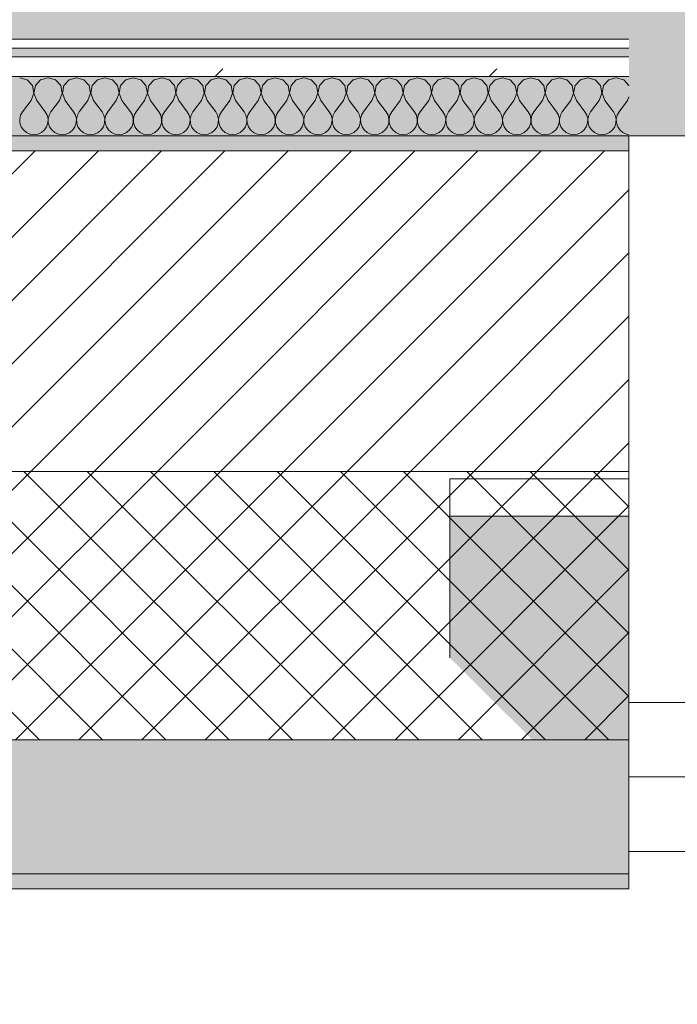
# Model space of a CAD drawing. Header units: millimetres. Extents: x -40968 to 13979, y -19284 to 4746.
# Tile 185 of 256: x -9190 to -8750, y -1777 to -1116. Entities that reach past the tile are written whole.
import ezdxf

# ---------------------------------------------------------------- set-up
doc = ezdxf.new("R2010")
doc.units = ezdxf.units.MM
doc.header["$MEASUREMENT"] = 0
doc.linetypes.add('Wipeout_Contour', pattern=[1000, 0, -1000])
for name, color, linetype in [('12_FAÇ_Façana', 7, 'Continuous'), ('Nuevo_08_E_Envans secs', 7, 'Continuous'), ('Nuevo_14_PAV_Soft Light Grey 0554', 7, 'Continuous'), ('Ventanas Archicad', 7, 'Continuous')]:
    doc.layers.add(name, color=color, linetype=linetype)
for name, color, linetype, lineweight, true_color in [('12_FAÇ_Façana_Pluma_Nº__102', 7, 'Continuous', 5, 0xcccccc), ('12_FAÇ_Façana_Pluma_Nº__174', 7, 'Continuous', 13, 0xe4ad2c), ('12_FAÇ_Façana_Pluma_Nº__176', 7, 'Continuous', 15, 0x93a0c6), ('12_FAÇ_Façana_Pluma_Nº__43', 7, 'Continuous', 5, 0xa4a4a6), ('Nuevo_08_E_Envans secs_Pluma_Nº__102', 7, 'Continuous', 5, 0xcccccc), ('Nuevo_08_E_Envans secs_Pluma_Nº__171', 171, 'Continuous', 13, 0xaaaaff), ('Nuevo_08_E_Envans secs_Pluma_Nº__177', 7, 'Continuous', 15, 0xf7e046), ('Nuevo_14_PAV_Soft Light Grey 0554_Pluma_Nº__245', 7, 'Continuous', 13, 0xe8e8e8), ('Ventanas Archicad_Pluma_Nº__23', 7, 'Continuous', 5, 0xa4a4a6), ('Ventanas Archicad_Pluma_Nº__3', 7, 'Continuous', 5, 0xa4a4a4), ('Ventanas Archicad_Pluma_Nº__43', 7, 'Continuous', 5, 0xa4a4a6)]:
    doc.layers.add(name, color=color, linetype=linetype, lineweight=lineweight, true_color=true_color)
for name, color, linetype, lineweight in [('12_FAÇ_Façana_Pluma_Nº__2', 8, 'Continuous', 5), ('12_FAÇ_Façana_Pluma_Nº__7', 7, 'Continuous', 5), ('Nuevo_08_E_Envans secs_Pluma_Nº__1', 7, 'Continuous', 5), ('Ventanas Archicad_Pluma_Nº__7', 7, 'Continuous', 5)]:
    doc.layers.add(name, color=color, linetype=linetype, lineweight=lineweight)
pattern_1 = [(45, (0, 0), (-183.848, 183.848), [195, -65]), (45, (7e-14, 183.85), (-183.848, 183.848), [195, -65])]

# ---------------------------------------------------------------- blocks, each defined once
blk = doc.blocks.new('Forjado_1_1', base_point=(-23046.79, -1194.06))
at = {"layer": 'Nuevo_14_PAV_Soft Light Grey 0554_Pluma_Nº__245', "linetype": 'Continuous', "lineweight": 0, "true_color": 0xe8e8e8}
h = blk.add_hatch(color=254, dxfattribs=at)
h.paths.add_polyline_path([(-23046.79, -1194.06), (-1631.11, -1193.63), (-1631.11, -6938.97), (-1556.11, -6938.97), (-1556.11, -7503.98), (-1616.26, -7503.98), (-1616.05, -11935.98), (-1564.89, -11935.98), (-1564.89, -12491.98), (-2024.11, -12491.98), (-2024.11, -12338.98), (-6997.39, -12338.98), (-6997.39, -12391.98), (-3637.68, -12391.98), (-3638.94, -13690.72), (-3644.87, -17130.96), (428.17, -17130.98), (428.89, -16788.98), (778.89, -16788.98), (778.35, -17142.97), (2622.91, -17145.82), (2623.01, -17079.79), (3389.91, -17080.98), (3389.61, -17276.98), (5489.84, -17280.21), (5489.84, -17141.49), (5763.89, -17141.49), (5763.89, -16738.98), (6378.89, -16738.98), (6378.89, -12488.98), (5778.89, -12488.98), (5779.74, -11938.87), (6782.11, -11938.85), (6782.11, -9207.42), (6082.11, -9207.42), (6016.11, -7504.98), (6016.11, -9073.42), (2073.42, -9073.42), (2073.42, -5267.32), (5998.89, -5267.32), (5998.89, -1708.98), (5884.89, -967.98), (7332.11, -967.98), (7332.11, 1999.55), (-28277.4, 1999.55), (-23028.39, 1969.01)])
h.paths.add_polyline_path([(492.89, -5267.32), (1951.42, -5267.32), (1951.42, -9073.42), (492.89, -9073.42)], flags=0)
at = {"layer": 'Nuevo_14_PAV_Soft Light Grey 0554_Pluma_Nº__245', "color": 254, "linetype": 'Continuous', "lineweight": 13, "true_color": 0xe8e8e8, "flags": 128}
blk.add_lwpolyline([(428.17, -17130.98), (-3644.87, -17130.96), (-3638.94, -13690.72), (-3637.68, -12391.98), (-6997.39, -12391.98), (-6997.39, -12338.98), (-2024.11, -12338.98), (-2024.11, -12491.98), (-1564.89, -12491.98), (-1564.89, -11935.98), (-1616.05, -11935.98), (-1616.26, -7503.98), (-1556.11, -7503.98), (-1556.11, -6938.97), (-1631.11, -6938.97), (-1631.11, -1193.63), (-23046.79, -1194.06)], dxfattribs=at)
blk = doc.blocks.new('Ventana Vertical Multi-Faja 27_5')
at = {"layer": 'Ventanas Archicad_Pluma_Nº__23', "color": 253, "linetype": 'Continuous', "lineweight": 5, "true_color": 0xa4a4a6}
for p, q in [((550, 0), (600, 0)), ((600, -50), (550, -50))]:
    blk.add_line(p, q, dxfattribs=at)
at = {"layer": 'Ventanas Archicad_Pluma_Nº__3', "color": 253, "linetype": 'Continuous', "lineweight": 5, "true_color": 0xa4a4a4}
for p, q in [((-600, 50), (600, 50)), ((-600, -430), (600, -430))]:
    blk.add_line(p, q, dxfattribs=at)
at = {"layer": 'Ventanas Archicad_Pluma_Nº__43', "color": 253, "linetype": 'Continuous', "lineweight": 5, "true_color": 0xa4a4a6}
blk.add_line((600, -200), (600, -175), dxfattribs=at)
at = {"layer": 'Ventanas Archicad_Pluma_Nº__7', "color": 7, "linetype": 'Continuous', "lineweight": 5}
for p, q in [((600, 50), (600, 40)), ((600, 40), (600, 0)), ((600, 40), (600, 0)), ((600, 0), (600, -50)), ((600, 0), (600, -50)), ((600, 0), (600, -50)), ((600, 0), (600, -50)), ((600, -50), (600, -80)), ((600, -50), (600, -80)), ((600, -80), (600, -175)), ((600, -80), (600, -175)), ((600, -200), (600, -420)), ((600, -420), (600, -430))]:
    blk.add_line(p, q, dxfattribs=at)
blk = doc.blocks.new('Muro_9_1', base_point=(-8781.93, -1193.98))
at = {"layer": '12_FAÇ_Façana', "linetype": 'Continuous', "lineweight": 0, "true_color": 0x000000}
h = blk.add_hatch(dxfattribs=at)
h.set_pattern_fill('Yeso_0001', color=18, style=0, pattern_type=2)
h.set_pattern_definition([(0, (0, 0), (0, 75), [0, -75])])
h.paths.add_polyline_path([(-8781.93, -1423.98), (-8901.93, -1423.98), (-8901.93, -1448.98), (-8781.93, -1448.98)])
at = {"layer": '12_FAÇ_Façana_Pluma_Nº__102', "linetype": 'Continuous', "lineweight": 0, "true_color": 0xe5e5e5}
blk.add_hatch(color=254, dxfattribs=at).paths.add_polyline_path([(-8901.93, -1543.98), (-8781.93, -1663.98), (-8781.93, -1448.98), (-8901.93, -1448.98)])
at = {"layer": '12_FAÇ_Façana_Pluma_Nº__43', "color": 253, "linetype": 'Continuous', "lineweight": 5, "true_color": 0xa4a4a6}
for p, q in [((-8901.93, -1423.98), (-8781.93, -1423.98)), ((-8901.93, -1448.98), (-8901.93, -1423.98)), ((-8781.93, -1423.98), (-8781.93, -1448.98)), ((-8781.93, -1448.98), (-8901.93, -1448.98))]:
    blk.add_line(p, q, dxfattribs=at)
at = {"layer": '12_FAÇ_Façana_Pluma_Nº__7', "color": 7, "linetype": 'Continuous', "lineweight": 5}
for p, q in [((-8781.93, -1203.98), (-8781.93, -1193.98)), ((-8781.93, -1423.98), (-8781.93, -1203.98)), ((-8901.93, -1543.98), (-8901.93, -1448.98)), ((-8781.93, -1543.98), (-8781.93, -1448.98)), ((-8781.93, -1543.98), (-8781.93, -1448.98)), ((-8781.93, -1573.98), (-8781.93, -1543.98)), ((-8781.93, -1573.98), (-8781.93, -1543.98)), ((-8781.93, -1623.98), (-8781.93, -1573.98)), ((-8781.93, -1623.98), (-8781.93, -1573.98)), ((-8781.93, -1663.98), (-8781.93, -1623.98)), ((-8781.93, -1663.98), (-8781.93, -1623.98)), ((-8781.93, -1673.98), (-8781.93, -1663.98))]:
    blk.add_line(p, q, dxfattribs=at)
at = {"layer": 'Ventanas Archicad', "color": 253, "linetype": 'Continuous', "lineweight": 5, "true_color": 0xa4a4a6, "zscale": 1000, "rotation": 180}
blk.add_blockref('Ventana Vertical Multi-Faja 27_5', (-8181.93, -1623.98), dxfattribs=at)
blk = doc.blocks.new('Muro_10_1', base_point=(-12935.93, -1193.98))
at = {"layer": '12_FAÇ_Façana_Pluma_Nº__102', "linetype": 'Continuous', "lineweight": 0, "true_color": 0xe5e5e5}
for points in [[(-12935.93, -1688.98), (-8781.93, -1688.98), (-8781.93, -1598.98), (-12035.86, -1598.98), (-12035.86, -1613.98), (-12435.86, -1613.98), (-12435.86, -1598.98), (-12486.81, -1598.98), (-12486.81, -1613.98), (-12886.81, -1613.98), (-12886.81, -1598.98), (-12935.93, -1598.98)], [(-12935.93, -1698.98), (-8781.93, -1698.98), (-8781.93, -1688.98), (-12935.93, -1688.98)]]:
    blk.add_hatch(color=254, dxfattribs=at).paths.add_polyline_path(points)
at = {"layer": '12_FAÇ_Façana_Pluma_Nº__174', "linetype": 'Continuous', "lineweight": 13, "true_color": 0xe4ad2c}
h = blk.add_hatch(dxfattribs=at)
h.set_pattern_fill('SATE_Aislamiento_0001', color=42, style=0, pattern_type=2)
h.set_pattern_definition([(45, (0, 0), (-21.2132, 21.2132), []), (135, (0, 0), (21.2132, 21.2132), [])])
h.paths.add_polyline_path([(-12035.86, -1598.98), (-8781.93, -1598.98), (-8781.93, -1418.98), (-12035.86, -1418.98)])
at = {"layer": '12_FAÇ_Façana_Pluma_Nº__176', "linetype": 'Continuous', "lineweight": 0, "true_color": 0x495063}
blk.add_hatch(color=251, dxfattribs=at).paths.add_polyline_path([(-11995.86, -1203.98), (-8781.93, -1203.98), (-8781.93, -1193.98), (-11995.86, -1193.98)])
at = {"layer": '12_FAÇ_Façana_Pluma_Nº__2', "linetype": 'Continuous', "lineweight": 5}
h = blk.add_hatch(dxfattribs=at)
h.set_pattern_fill('Ceramic_0001', color=8, style=0, pattern_type=2)
h.set_pattern_definition([(45, (0, 0), (-21.2132, 21.2132), [])])
h.paths.add_polyline_path([(-11995.86, -1418.98), (-8781.93, -1418.98), (-8781.93, -1203.98), (-11995.86, -1203.98)])
at = {"layer": '12_FAÇ_Façana_Pluma_Nº__7', "color": 7, "linetype": 'Continuous', "lineweight": 5}
for p, q in [((-8781.93, -1203.98), (-11995.86, -1203.98)), ((-11995.86, -1418.98), (-8781.93, -1418.98)), ((-12035.86, -1598.98), (-8781.93, -1598.98)), ((-12935.93, -1688.98), (-8781.93, -1688.98))]:
    blk.add_line(p, q, dxfattribs=at)
at = {"layer": '12_FAÇ_Façana_Pluma_Nº__7', "color": 7, "linetype": 'Continuous', "lineweight": 5, "flags": 128}
for points in [[(-8781.93, -1193.98), (-11995.86, -1193.98)], [(-8781.93, -1423.98), (-8781.93, -1418.98)], [(-8781.93, -1598.98), (-8781.93, -1543.98)], [(-8781.93, -1698.98), (-8781.93, -1663.98)], [(-12935.93, -1698.98), (-8781.93, -1698.98)]]:
    blk.add_lwpolyline(points, dxfattribs=at)
blk = doc.blocks.new('*X247')
at = {"layer": 'Nuevo_08_E_Envans secs_Pluma_Nº__102', "color": 254, "linetype": 'Continuous', "lineweight": 5, "true_color": 0xcccccc}
for p, q in [((-9185.47, -1156.35), (-9190.48, -1154.93)), ((-9171.43, -1154.93), (-9176.44, -1156.35)), ((-9166.42, -1156.35), (-9171.43, -1154.93)), ((-9152.38, -1154.93), (-9157.39, -1156.35)), ((-9147.37, -1156.35), (-9152.38, -1154.93)), ((-9133.33, -1154.93), (-9138.34, -1156.35)), ((-9128.33, -1156.35), (-9133.33, -1154.93)), ((-9114.29, -1154.93), (-9119.29, -1156.35)), ((-9109.28, -1156.35), (-9114.29, -1154.93)), ((-9095.24, -1154.93), (-9100.25, -1156.35)), ((-9090.23, -1156.35), (-9095.24, -1154.93)), ((-9076.19, -1154.93), (-9081.2, -1156.35)), ((-9071.18, -1156.35), (-9076.19, -1154.93)), ((-9057.14, -1154.93), (-9062.15, -1156.35)), ((-9052.14, -1156.35), (-9057.14, -1154.93)), ((-9038.1, -1154.93), (-9043.1, -1156.35)), ((-9033.09, -1156.35), (-9038.1, -1154.93)), ((-9019.05, -1154.93), (-9024.05, -1156.35)), ((-9014.04, -1156.35), (-9019.05, -1154.93)), ((-9000, -1154.93), (-9005.01, -1156.35)), ((-8994.99, -1156.35), (-9000, -1154.93)), ((-8980.95, -1154.93), (-8985.96, -1156.35)), ((-8975.95, -1156.35), (-8980.95, -1154.93)), ((-8961.9, -1154.93), (-8966.91, -1156.35)), ((-8956.9, -1156.35), (-8961.9, -1154.93)), ((-8942.86, -1154.93), (-8947.86, -1156.35)), ((-8937.85, -1156.35), (-8942.86, -1154.93)), ((-8923.81, -1154.93), (-8928.82, -1156.35)), ((-8918.8, -1156.35), (-8923.81, -1154.93)), ((-8904.76, -1154.93), (-8909.77, -1156.35)), ((-8899.75, -1156.35), (-8904.76, -1154.93)), ((-8885.71, -1154.93), (-8890.72, -1156.35)), ((-8880.71, -1156.35), (-8885.71, -1154.93)), ((-8866.67, -1154.93), (-8871.67, -1156.35)), ((-8861.66, -1156.35), (-8866.67, -1154.93)), ((-8847.62, -1154.93), (-8852.63, -1156.35)), ((-8842.61, -1156.35), (-8847.62, -1154.93)), ((-8828.57, -1154.93), (-8833.58, -1156.35)), ((-8823.56, -1156.35), (-8828.57, -1154.93)), ((-8809.52, -1154.93), (-8814.53, -1156.35)), ((-8804.52, -1156.35), (-8809.52, -1154.93)), ((-8790.48, -1154.93), (-8795.48, -1156.35)), ((-8785.47, -1156.35), (-8790.48, -1154.93)), ((-9181.96, -1160.19), (-9185.47, -1156.35)), ((-9180.99, -1165.31), (-9181.96, -1160.19)), ((-9179.95, -1160.19), (-9180.91, -1165.31)), ((-9176.44, -1156.35), (-9179.95, -1160.19)), ((-9162.91, -1160.19), (-9166.42, -1156.35)), ((-9161.94, -1165.31), (-9162.91, -1160.19)), ((-9160.9, -1160.19), (-9161.87, -1165.31)), ((-9157.39, -1156.35), (-9160.9, -1160.19)), ((-9143.86, -1160.19), (-9147.37, -1156.35)), ((-9142.9, -1165.31), (-9143.86, -1160.19)), ((-9141.85, -1160.19), (-9142.82, -1165.31)), ((-9138.34, -1156.35), (-9141.85, -1160.19)), ((-9124.81, -1160.19), (-9128.33, -1156.35)), ((-9123.85, -1165.31), (-9124.81, -1160.19)), ((-9122.8, -1160.19), (-9123.77, -1165.31)), ((-9119.29, -1156.35), (-9122.8, -1160.19)), ((-9105.77, -1160.19), (-9109.28, -1156.35)), ((-9104.8, -1165.31), (-9105.77, -1160.19)), ((-9103.76, -1160.19), (-9104.72, -1165.31)), ((-9100.25, -1156.35), (-9103.76, -1160.19)), ((-9086.72, -1160.19), (-9090.23, -1156.35)), ((-9085.75, -1165.31), (-9086.72, -1160.19)), ((-9084.71, -1160.19), (-9085.68, -1165.31)), ((-9081.2, -1156.35), (-9084.71, -1160.19)), ((-9067.67, -1160.19), (-9071.18, -1156.35)), ((-9066.71, -1165.31), (-9067.67, -1160.19)), ((-9065.66, -1160.19), (-9066.63, -1165.31)), ((-9062.15, -1156.35), (-9065.66, -1160.19)), ((-9048.62, -1160.19), (-9052.14, -1156.35)), ((-9047.66, -1165.31), (-9048.62, -1160.19)), ((-9046.61, -1160.19), (-9047.58, -1165.31)), ((-9043.1, -1156.35), (-9046.61, -1160.19)), ((-9029.58, -1160.19), (-9033.09, -1156.35)), ((-9028.61, -1165.31), (-9029.58, -1160.19)), ((-9027.57, -1160.19), (-9028.53, -1165.31)), ((-9024.05, -1156.35), (-9027.57, -1160.19)), ((-9010.53, -1160.19), (-9014.04, -1156.35)), ((-9009.56, -1165.31), (-9010.53, -1160.19)), ((-9008.52, -1160.19), (-9009.49, -1165.31)), ((-9005.01, -1156.35), (-9008.52, -1160.19)), ((-8991.48, -1160.19), (-8994.99, -1156.35)), ((-8990.51, -1165.31), (-8991.48, -1160.19)), ((-8989.47, -1160.19), (-8990.44, -1165.31)), ((-8985.96, -1156.35), (-8989.47, -1160.19)), ((-8972.43, -1160.19), (-8975.95, -1156.35)), ((-8971.47, -1165.31), (-8972.43, -1160.19)), ((-8970.42, -1160.19), (-8971.39, -1165.31)), ((-8966.91, -1156.35), (-8970.42, -1160.19)), ((-8953.39, -1160.19), (-8956.9, -1156.35)), ((-8952.42, -1165.31), (-8953.39, -1160.19)), ((-8951.38, -1160.19), (-8952.34, -1165.31)), ((-8947.86, -1156.35), (-8951.38, -1160.19)), ((-8934.34, -1160.19), (-8937.85, -1156.35)), ((-8933.37, -1165.31), (-8934.34, -1160.19)), ((-8932.33, -1160.19), (-8933.29, -1165.31)), ((-8928.82, -1156.35), (-8932.33, -1160.19)), ((-8915.29, -1160.19), (-8918.8, -1156.35)), ((-8914.32, -1165.31), (-8915.29, -1160.19)), ((-8913.28, -1160.19), (-8914.25, -1165.31)), ((-8909.77, -1156.35), (-8913.28, -1160.19)), ((-8896.24, -1160.19), (-8899.75, -1156.35)), ((-8895.28, -1165.31), (-8896.24, -1160.19)), ((-8894.23, -1160.19), (-8895.2, -1165.31)), ((-8890.72, -1156.35), (-8894.23, -1160.19)), ((-8877.2, -1160.19), (-8880.71, -1156.35)), ((-8876.23, -1165.31), (-8877.2, -1160.19)), ((-8875.19, -1160.19), (-8876.15, -1165.31)), ((-8871.67, -1156.35), (-8875.19, -1160.19)), ((-8858.15, -1160.19), (-8861.66, -1156.35)), ((-8857.18, -1165.31), (-8858.15, -1160.19)), ((-8856.14, -1160.19), (-8857.1, -1165.31)), ((-8852.63, -1156.35), (-8856.14, -1160.19)), ((-8839.1, -1160.19), (-8842.61, -1156.35)), ((-8838.13, -1165.31), (-8839.1, -1160.19)), ((-8837.09, -1160.19), (-8838.06, -1165.31)), ((-8833.58, -1156.35), (-8837.09, -1160.19)), ((-8820.05, -1160.19), (-8823.56, -1156.35)), ((-8819.09, -1165.31), (-8820.05, -1160.19)), ((-8818.04, -1160.19), (-8819.01, -1165.31)), ((-8814.53, -1156.35), (-8818.04, -1160.19)), ((-8801.01, -1160.19), (-8804.52, -1156.35)), ((-8800.04, -1165.31), (-8801.01, -1160.19)), ((-8798.99, -1160.19), (-8799.96, -1165.31)), ((-8795.48, -1156.35), (-8798.99, -1160.19)), ((-8781.96, -1160.19), (-8785.47, -1156.35)), ((-8781.93, -1160.33), (-8781.96, -1160.19)), ((-9182.86, -1170.17), (-9180.99, -1165.31)), ((-9180.91, -1165.31), (-9179.05, -1170.17)), ((-9163.81, -1170.17), (-9161.94, -1165.31)), ((-9161.87, -1165.31), (-9160, -1170.17)), ((-9144.76, -1170.17), (-9142.9, -1165.31)), ((-9142.82, -1165.31), (-9140.95, -1170.17)), ((-9125.71, -1170.17), (-9123.85, -1165.31)), ((-9123.77, -1165.31), (-9121.9, -1170.17)), ((-9106.67, -1170.17), (-9104.8, -1165.31)), ((-9104.72, -1165.31), (-9102.86, -1170.17)), ((-9087.62, -1170.17), (-9085.75, -1165.31)), ((-9085.68, -1165.31), (-9083.81, -1170.17)), ((-9068.57, -1170.17), (-9066.71, -1165.31)), ((-9066.63, -1165.31), (-9064.76, -1170.17)), ((-9049.52, -1170.17), (-9047.66, -1165.31)), ((-9047.58, -1165.31), (-9045.71, -1170.17)), ((-9030.48, -1170.17), (-9028.61, -1165.31)), ((-9028.53, -1165.31), (-9026.67, -1170.17)), ((-9011.43, -1170.17), (-9009.56, -1165.31)), ((-9009.49, -1165.31), (-9007.62, -1170.17)), ((-8992.38, -1170.17), (-8990.51, -1165.31)), ((-8990.44, -1165.31), (-8988.57, -1170.17)), ((-8973.33, -1170.17), (-8971.47, -1165.31)), ((-8971.39, -1165.31), (-8969.52, -1170.17)), ((-8954.29, -1170.17), (-8952.42, -1165.31)), ((-8952.34, -1165.31), (-8950.48, -1170.17)), ((-8935.24, -1170.17), (-8933.37, -1165.31)), ((-8933.29, -1165.31), (-8931.43, -1170.17)), ((-8916.19, -1170.17), (-8914.32, -1165.31)), ((-8914.25, -1165.31), (-8912.38, -1170.17)), ((-8897.14, -1170.17), (-8895.28, -1165.31)), ((-8895.2, -1165.31), (-8893.33, -1170.17)), ((-8878.1, -1170.17), (-8876.23, -1165.31)), ((-8876.15, -1165.31), (-8874.29, -1170.17)), ((-8859.05, -1170.17), (-8857.18, -1165.31)), ((-8857.1, -1165.31), (-8855.24, -1170.17)), ((-8840, -1170.17), (-8838.13, -1165.31)), ((-8838.06, -1165.31), (-8836.19, -1170.17)), ((-8820.95, -1170.17), (-8819.09, -1165.31)), ((-8819.01, -1165.31), (-8817.14, -1170.17)), ((-8801.9, -1170.17), (-8800.04, -1165.31)), ((-8799.96, -1165.31), (-8798.1, -1170.17)), ((-8782.86, -1170.17), (-8781.93, -1167.76)), ((-9182.86, -1170.17), (-9188.57, -1177.79)), ((-9179.05, -1170.17), (-9173.33, -1177.79)), ((-9163.81, -1170.17), (-9169.52, -1177.79)), ((-9160, -1170.17), (-9154.29, -1177.79)), ((-9144.76, -1170.17), (-9150.48, -1177.79)), ((-9140.95, -1170.17), (-9135.24, -1177.79)), ((-9125.71, -1170.17), (-9131.43, -1177.79)), ((-9121.9, -1170.17), (-9116.19, -1177.79)), ((-9106.67, -1170.17), (-9112.38, -1177.79)), ((-9102.86, -1170.17), (-9097.14, -1177.79)), ((-9087.62, -1170.17), (-9093.33, -1177.79)), ((-9083.81, -1170.17), (-9078.1, -1177.79)), ((-9068.57, -1170.17), (-9074.29, -1177.79)), ((-9064.76, -1170.17), (-9059.05, -1177.79)), ((-9049.52, -1170.17), (-9055.24, -1177.79)), ((-9045.71, -1170.17), (-9040, -1177.79)), ((-9030.48, -1170.17), (-9036.19, -1177.79)), ((-9026.67, -1170.17), (-9020.95, -1177.79)), ((-9011.43, -1170.17), (-9017.14, -1177.79)), ((-9007.62, -1170.17), (-9001.9, -1177.79)), ((-8992.38, -1170.17), (-8998.1, -1177.79)), ((-8988.57, -1170.17), (-8982.86, -1177.79)), ((-8973.33, -1170.17), (-8979.05, -1177.79)), ((-8969.52, -1170.17), (-8963.81, -1177.79)), ((-8954.29, -1170.17), (-8960, -1177.79)), ((-8950.48, -1170.17), (-8944.76, -1177.79)), ((-8935.24, -1170.17), (-8940.95, -1177.79)), ((-8931.43, -1170.17), (-8925.71, -1177.79)), ((-8916.19, -1170.17), (-8921.9, -1177.79)), ((-8912.38, -1170.17), (-8906.67, -1177.79)), ((-8897.14, -1170.17), (-8902.86, -1177.79)), ((-8893.33, -1170.17), (-8887.62, -1177.79)), ((-8878.1, -1170.17), (-8883.81, -1177.79)), ((-8874.29, -1170.17), (-8868.57, -1177.79)), ((-8859.05, -1170.17), (-8864.76, -1177.79)), ((-8855.24, -1170.17), (-8849.52, -1177.79)), ((-8840, -1170.17), (-8845.71, -1177.79)), ((-8836.19, -1170.17), (-8830.48, -1177.79)), ((-8820.95, -1170.17), (-8826.67, -1177.79)), ((-8817.14, -1170.17), (-8811.43, -1177.79)), ((-8801.9, -1170.17), (-8807.62, -1177.79)), ((-8798.1, -1170.17), (-8792.38, -1177.79)), ((-8782.86, -1170.17), (-8788.57, -1177.79)), ((-9189.84, -1180.08), (-9190.44, -1182.64)), ((-9188.57, -1177.79), (-9189.84, -1180.08)), ((-9172.06, -1180.08), (-9173.33, -1177.79)), ((-9171.47, -1182.64), (-9172.06, -1180.08)), ((-9170.8, -1180.08), (-9171.39, -1182.64)), ((-9169.52, -1177.79), (-9170.8, -1180.08)), ((-9153.01, -1180.08), (-9154.29, -1177.79)), ((-9152.42, -1182.64), (-9153.01, -1180.08)), ((-9151.75, -1180.08), (-9152.34, -1182.64)), ((-9150.48, -1177.79), (-9151.75, -1180.08)), ((-9133.97, -1180.08), (-9135.24, -1177.79)), ((-9133.37, -1182.64), (-9133.97, -1180.08)), ((-9132.7, -1180.08), (-9133.29, -1182.64)), ((-9131.43, -1177.79), (-9132.7, -1180.08)), ((-9114.92, -1180.08), (-9116.19, -1177.79)), ((-9114.32, -1182.64), (-9114.92, -1180.08)), ((-9113.65, -1180.08), (-9114.25, -1182.64)), ((-9112.38, -1177.79), (-9113.65, -1180.08)), ((-9095.87, -1180.08), (-9097.14, -1177.79)), ((-9095.28, -1182.64), (-9095.87, -1180.08)), ((-9094.6, -1180.08), (-9095.2, -1182.64)), ((-9093.33, -1177.79), (-9094.6, -1180.08)), ((-9076.82, -1180.08), (-9078.1, -1177.79)), ((-9076.23, -1182.64), (-9076.82, -1180.08)), ((-9075.56, -1180.08), (-9076.15, -1182.64)), ((-9074.29, -1177.79), (-9075.56, -1180.08)), ((-9057.78, -1180.08), (-9059.05, -1177.79)), ((-9057.18, -1182.64), (-9057.78, -1180.08)), ((-9056.51, -1180.08), (-9057.1, -1182.64)), ((-9055.24, -1177.79), (-9056.51, -1180.08)), ((-9038.73, -1180.08), (-9040, -1177.79)), ((-9038.13, -1182.64), (-9038.73, -1180.08)), ((-9037.46, -1180.08), (-9038.06, -1182.64)), ((-9036.19, -1177.79), (-9037.46, -1180.08)), ((-9019.68, -1180.08), (-9020.95, -1177.79)), ((-9019.09, -1182.64), (-9019.68, -1180.08)), ((-9018.41, -1180.08), (-9019.01, -1182.64)), ((-9017.14, -1177.79), (-9018.41, -1180.08)), ((-9000.63, -1180.08), (-9001.9, -1177.79)), ((-9000.04, -1182.64), (-9000.63, -1180.08)), ((-8999.37, -1180.08), (-8999.96, -1182.64)), ((-8998.1, -1177.79), (-8999.37, -1180.08)), ((-8981.59, -1180.08), (-8982.86, -1177.79)), ((-8980.99, -1182.64), (-8981.59, -1180.08)), ((-8980.32, -1180.08), (-8980.91, -1182.64)), ((-8979.05, -1177.79), (-8980.32, -1180.08)), ((-8962.54, -1180.08), (-8963.81, -1177.79)), ((-8961.94, -1182.64), (-8962.54, -1180.08)), ((-8961.27, -1180.08), (-8961.87, -1182.64)), ((-8960, -1177.79), (-8961.27, -1180.08)), ((-8943.49, -1180.08), (-8944.76, -1177.79)), ((-8942.9, -1182.64), (-8943.49, -1180.08)), ((-8942.22, -1180.08), (-8942.82, -1182.64)), ((-8940.95, -1177.79), (-8942.22, -1180.08)), ((-8924.44, -1180.08), (-8925.71, -1177.79)), ((-8923.85, -1182.64), (-8924.44, -1180.08)), ((-8923.18, -1180.08), (-8923.77, -1182.64)), ((-8921.9, -1177.79), (-8923.18, -1180.08)), ((-8905.4, -1180.08), (-8906.67, -1177.79)), ((-8904.8, -1182.64), (-8905.4, -1180.08)), ((-8904.13, -1180.08), (-8904.72, -1182.64)), ((-8902.86, -1177.79), (-8904.13, -1180.08)), ((-8886.35, -1180.08), (-8887.62, -1177.79)), ((-8885.75, -1182.64), (-8886.35, -1180.08)), ((-8885.08, -1180.08), (-8885.68, -1182.64)), ((-8883.81, -1177.79), (-8885.08, -1180.08)), ((-8867.3, -1180.08), (-8868.57, -1177.79)), ((-8866.71, -1182.64), (-8867.3, -1180.08)), ((-8866.03, -1180.08), (-8866.63, -1182.64)), ((-8864.76, -1177.79), (-8866.03, -1180.08)), ((-8848.25, -1180.08), (-8849.52, -1177.79)), ((-8847.66, -1182.64), (-8848.25, -1180.08)), ((-8846.99, -1180.08), (-8847.58, -1182.64)), ((-8845.71, -1177.79), (-8846.99, -1180.08)), ((-8829.2, -1180.08), (-8830.48, -1177.79)), ((-8828.61, -1182.64), (-8829.2, -1180.08)), ((-8827.94, -1180.08), (-8828.53, -1182.64)), ((-8826.67, -1177.79), (-8827.94, -1180.08)), ((-8810.16, -1180.08), (-8811.43, -1177.79)), ((-8809.56, -1182.64), (-8810.16, -1180.08)), ((-8808.89, -1180.08), (-8809.49, -1182.64)), ((-8807.62, -1177.79), (-8808.89, -1180.08)), ((-8791.11, -1180.08), (-8792.38, -1177.79)), ((-8790.51, -1182.64), (-8791.11, -1180.08)), ((-8789.84, -1180.08), (-8790.44, -1182.64)), ((-8788.57, -1177.79), (-8789.84, -1180.08)), ((-9190.44, -1182.64), (-9190.31, -1185.27)), ((-9190.31, -1185.27), (-9189.47, -1187.76)), ((-9189.47, -1187.76), (-9187.98, -1189.92)), ((-9173.92, -1189.92), (-9172.43, -1187.76)), ((-9172.43, -1187.76), (-9171.59, -1185.27)), ((-9171.59, -1185.27), (-9171.47, -1182.64)), ((-9171.39, -1182.64), (-9171.26, -1185.27)), ((-9171.26, -1185.27), (-9170.42, -1187.76)), ((-9170.42, -1187.76), (-9168.94, -1189.92)), ((-9154.87, -1189.92), (-9153.39, -1187.76)), ((-9153.39, -1187.76), (-9152.55, -1185.27)), ((-9152.55, -1185.27), (-9152.42, -1182.64)), ((-9152.34, -1182.64), (-9152.22, -1185.27)), ((-9152.22, -1185.27), (-9151.38, -1187.76)), ((-9151.38, -1187.76), (-9149.89, -1189.92)), ((-9135.83, -1189.92), (-9134.34, -1187.76)), ((-9134.34, -1187.76), (-9133.5, -1185.27)), ((-9133.5, -1185.27), (-9133.37, -1182.64)), ((-9133.29, -1182.64), (-9133.17, -1185.27)), ((-9133.17, -1185.27), (-9132.33, -1187.76)), ((-9132.33, -1187.76), (-9130.84, -1189.92)), ((-9116.78, -1189.92), (-9115.29, -1187.76)), ((-9115.29, -1187.76), (-9114.45, -1185.27)), ((-9114.45, -1185.27), (-9114.32, -1182.64)), ((-9114.25, -1182.64), (-9114.12, -1185.27)), ((-9114.12, -1185.27), (-9113.28, -1187.76)), ((-9113.28, -1187.76), (-9111.79, -1189.92)), ((-9097.73, -1189.92), (-9096.24, -1187.76)), ((-9096.24, -1187.76), (-9095.4, -1185.27)), ((-9095.4, -1185.27), (-9095.28, -1182.64)), ((-9095.2, -1182.64), (-9095.07, -1185.27)), ((-9095.07, -1185.27), (-9094.23, -1187.76)), ((-9094.23, -1187.76), (-9092.74, -1189.92)), ((-9078.68, -1189.92), (-9077.2, -1187.76)), ((-9077.2, -1187.76), (-9076.36, -1185.27)), ((-9076.36, -1185.27), (-9076.23, -1182.64)), ((-9076.15, -1182.64), (-9076.02, -1185.27)), ((-9076.02, -1185.27), (-9075.19, -1187.76)), ((-9075.19, -1187.76), (-9073.7, -1189.92)), ((-9059.64, -1189.92), (-9058.15, -1187.76)), ((-9058.15, -1187.76), (-9057.31, -1185.27)), ((-9057.31, -1185.27), (-9057.18, -1182.64)), ((-9057.1, -1182.64), (-9056.98, -1185.27)), ((-9056.98, -1185.27), (-9056.14, -1187.76)), ((-9056.14, -1187.76), (-9054.65, -1189.92)), ((-9040.59, -1189.92), (-9039.1, -1187.76)), ((-9039.1, -1187.76), (-9038.26, -1185.27)), ((-9038.26, -1185.27), (-9038.13, -1182.64)), ((-9038.06, -1182.64), (-9037.93, -1185.27)), ((-9037.93, -1185.27), (-9037.09, -1187.76)), ((-9037.09, -1187.76), (-9035.6, -1189.92)), ((-9021.54, -1189.92), (-9020.05, -1187.76)), ((-9020.05, -1187.76), (-9019.21, -1185.27)), ((-9019.21, -1185.27), (-9019.09, -1182.64)), ((-9019.01, -1182.64), (-9018.88, -1185.27)), ((-9018.88, -1185.27), (-9018.04, -1187.76)), ((-9018.04, -1187.76), (-9016.55, -1189.92)), ((-9002.49, -1189.92), (-9001.01, -1187.76)), ((-9001.01, -1187.76), (-9000.17, -1185.27)), ((-9000.17, -1185.27), (-9000.04, -1182.64)), ((-8999.96, -1182.64), (-8999.83, -1185.27)), ((-8999.83, -1185.27), (-8998.99, -1187.76)), ((-8998.99, -1187.76), (-8997.51, -1189.92)), ((-8983.45, -1189.92), (-8981.96, -1187.76)), ((-8981.96, -1187.76), (-8981.12, -1185.27)), ((-8981.12, -1185.27), (-8980.99, -1182.64)), ((-8980.91, -1182.64), (-8980.79, -1185.27)), ((-8980.79, -1185.27), (-8979.95, -1187.76)), ((-8979.95, -1187.76), (-8978.46, -1189.92)), ((-8964.4, -1189.92), (-8962.91, -1187.76)), ((-8962.91, -1187.76), (-8962.07, -1185.27)), ((-8962.07, -1185.27), (-8961.94, -1182.64)), ((-8961.87, -1182.64), (-8961.74, -1185.27)), ((-8961.74, -1185.27), (-8960.9, -1187.76)), ((-8960.9, -1187.76), (-8959.41, -1189.92)), ((-8945.35, -1189.92), (-8943.86, -1187.76)), ((-8943.86, -1187.76), (-8943.02, -1185.27)), ((-8943.02, -1185.27), (-8942.9, -1182.64)), ((-8942.82, -1182.64), (-8942.69, -1185.27)), ((-8942.69, -1185.27), (-8941.85, -1187.76)), ((-8941.85, -1187.76), (-8940.36, -1189.92)), ((-8926.3, -1189.92), (-8924.81, -1187.76)), ((-8924.81, -1187.76), (-8923.98, -1185.27)), ((-8923.98, -1185.27), (-8923.85, -1182.64)), ((-8923.77, -1182.64), (-8923.64, -1185.27)), ((-8923.64, -1185.27), (-8922.8, -1187.76)), ((-8922.8, -1187.76), (-8921.32, -1189.92)), ((-8907.26, -1189.92), (-8905.77, -1187.76)), ((-8905.77, -1187.76), (-8904.93, -1185.27)), ((-8904.93, -1185.27), (-8904.8, -1182.64)), ((-8904.72, -1182.64), (-8904.6, -1185.27)), ((-8904.6, -1185.27), (-8903.76, -1187.76)), ((-8903.76, -1187.76), (-8902.27, -1189.92)), ((-8888.21, -1189.92), (-8886.72, -1187.76)), ((-8886.72, -1187.76), (-8885.88, -1185.27)), ((-8885.88, -1185.27), (-8885.75, -1182.64)), ((-8885.68, -1182.64), (-8885.55, -1185.27)), ((-8885.55, -1185.27), (-8884.71, -1187.76)), ((-8884.71, -1187.76), (-8883.22, -1189.92)), ((-8869.16, -1189.92), (-8867.67, -1187.76)), ((-8867.67, -1187.76), (-8866.83, -1185.27)), ((-8866.83, -1185.27), (-8866.71, -1182.64)), ((-8866.63, -1182.64), (-8866.5, -1185.27)), ((-8866.5, -1185.27), (-8865.66, -1187.76)), ((-8865.66, -1187.76), (-8864.17, -1189.92)), ((-8850.11, -1189.92), (-8848.62, -1187.76)), ((-8848.62, -1187.76), (-8847.78, -1185.27)), ((-8847.78, -1185.27), (-8847.66, -1182.64)), ((-8847.58, -1182.64), (-8847.45, -1185.27)), ((-8847.45, -1185.27), (-8846.61, -1187.76)), ((-8846.61, -1187.76), (-8845.13, -1189.92)), ((-8831.06, -1189.92), (-8829.58, -1187.76)), ((-8829.58, -1187.76), (-8828.74, -1185.27)), ((-8828.74, -1185.27), (-8828.61, -1182.64)), ((-8828.53, -1182.64), (-8828.41, -1185.27)), ((-8828.41, -1185.27), (-8827.57, -1187.76)), ((-8827.57, -1187.76), (-8826.08, -1189.92)), ((-8812.02, -1189.92), (-8810.53, -1187.76)), ((-8810.53, -1187.76), (-8809.69, -1185.27)), ((-8809.69, -1185.27), (-8809.56, -1182.64)), ((-8809.49, -1182.64), (-8809.36, -1185.27)), ((-8809.36, -1185.27), (-8808.52, -1187.76)), ((-8808.52, -1187.76), (-8807.03, -1189.92)), ((-8792.97, -1189.92), (-8791.48, -1187.76)), ((-8791.48, -1187.76), (-8790.64, -1185.27)), ((-8790.64, -1185.27), (-8790.51, -1182.64)), ((-8790.44, -1182.64), (-8790.31, -1185.27)), ((-8790.31, -1185.27), (-8789.47, -1187.76)), ((-8789.47, -1187.76), (-8787.98, -1189.92)), ((-9187.98, -1189.92), (-9185.96, -1191.6)), ((-9185.96, -1191.6), (-9183.55, -1192.66)), ((-9183.55, -1192.66), (-9180.95, -1193.02)), ((-9180.95, -1193.02), (-9178.35, -1192.66)), ((-9178.35, -1192.66), (-9175.95, -1191.6)), ((-9175.95, -1191.6), (-9173.92, -1189.92)), ((-9168.94, -1189.92), (-9166.91, -1191.6)), ((-9166.91, -1191.6), (-9164.51, -1192.66)), ((-9164.51, -1192.66), (-9161.9, -1193.02)), ((-9161.9, -1193.02), (-9159.3, -1192.66)), ((-9159.3, -1192.66), (-9156.9, -1191.6)), ((-9156.9, -1191.6), (-9154.87, -1189.92)), ((-9149.89, -1189.92), (-9147.86, -1191.6)), ((-9147.86, -1191.6), (-9145.46, -1192.66)), ((-9145.46, -1192.66), (-9142.86, -1193.02)), ((-9142.86, -1193.02), (-9140.25, -1192.66)), ((-9140.25, -1192.66), (-9137.85, -1191.6)), ((-9137.85, -1191.6), (-9135.83, -1189.92)), ((-9130.84, -1189.92), (-9128.82, -1191.6)), ((-9128.82, -1191.6), (-9126.41, -1192.66)), ((-9126.41, -1192.66), (-9123.81, -1193.02)), ((-9123.81, -1193.02), (-9121.21, -1192.66)), ((-9121.21, -1192.66), (-9118.8, -1191.6)), ((-9118.8, -1191.6), (-9116.78, -1189.92)), ((-9111.79, -1189.92), (-9109.77, -1191.6)), ((-9109.77, -1191.6), (-9107.36, -1192.66)), ((-9107.36, -1192.66), (-9104.76, -1193.02)), ((-9104.76, -1193.02), (-9102.16, -1192.66)), ((-9102.16, -1192.66), (-9099.75, -1191.6)), ((-9099.75, -1191.6), (-9097.73, -1189.92)), ((-9092.74, -1189.92), (-9090.72, -1191.6)), ((-9090.72, -1191.6), (-9088.32, -1192.66)), ((-9088.32, -1192.66), (-9085.71, -1193.02)), ((-9085.71, -1193.02), (-9083.11, -1192.66)), ((-9083.11, -1192.66), (-9080.71, -1191.6)), ((-9080.71, -1191.6), (-9078.68, -1189.92)), ((-9073.7, -1189.92), (-9071.67, -1191.6)), ((-9071.67, -1191.6), (-9069.27, -1192.66)), ((-9069.27, -1192.66), (-9066.67, -1193.02)), ((-9066.67, -1193.02), (-9064.06, -1192.66)), ((-9064.06, -1192.66), (-9061.66, -1191.6)), ((-9061.66, -1191.6), (-9059.64, -1189.92)), ((-9054.65, -1189.92), (-9052.63, -1191.6)), ((-9052.63, -1191.6), (-9050.22, -1192.66)), ((-9050.22, -1192.66), (-9047.62, -1193.02)), ((-9047.62, -1193.02), (-9045.02, -1192.66)), ((-9045.02, -1192.66), (-9042.61, -1191.6)), ((-9042.61, -1191.6), (-9040.59, -1189.92)), ((-9035.6, -1189.92), (-9033.58, -1191.6)), ((-9033.58, -1191.6), (-9031.17, -1192.66)), ((-9031.17, -1192.66), (-9028.57, -1193.02)), ((-9028.57, -1193.02), (-9025.97, -1192.66)), ((-9025.97, -1192.66), (-9023.56, -1191.6)), ((-9023.56, -1191.6), (-9021.54, -1189.92)), ((-9016.55, -1189.92), (-9014.53, -1191.6)), ((-9014.53, -1191.6), (-9012.13, -1192.66)), ((-9012.13, -1192.66), (-9009.52, -1193.02)), ((-9009.52, -1193.02), (-9006.92, -1192.66)), ((-9006.92, -1192.66), (-9004.52, -1191.6)), ((-9004.52, -1191.6), (-9002.49, -1189.92)), ((-8997.51, -1189.92), (-8995.48, -1191.6)), ((-8995.48, -1191.6), (-8993.08, -1192.66)), ((-8993.08, -1192.66), (-8990.48, -1193.02)), ((-8990.48, -1193.02), (-8987.87, -1192.66)), ((-8987.87, -1192.66), (-8985.47, -1191.6)), ((-8985.47, -1191.6), (-8983.45, -1189.92)), ((-8978.46, -1189.92), (-8976.44, -1191.6)), ((-8976.44, -1191.6), (-8974.03, -1192.66)), ((-8974.03, -1192.66), (-8971.43, -1193.02)), ((-8971.43, -1193.02), (-8968.83, -1192.66)), ((-8968.83, -1192.66), (-8966.42, -1191.6)), ((-8966.42, -1191.6), (-8964.4, -1189.92)), ((-8959.41, -1189.92), (-8957.39, -1191.6)), ((-8957.39, -1191.6), (-8954.98, -1192.66)), ((-8954.98, -1192.66), (-8952.38, -1193.02)), ((-8952.38, -1193.02), (-8949.78, -1192.66)), ((-8949.78, -1192.66), (-8947.37, -1191.6)), ((-8947.37, -1191.6), (-8945.35, -1189.92)), ((-8940.36, -1189.92), (-8938.34, -1191.6)), ((-8938.34, -1191.6), (-8935.94, -1192.66)), ((-8935.94, -1192.66), (-8933.33, -1193.02)), ((-8933.33, -1193.02), (-8930.73, -1192.66)), ((-8930.73, -1192.66), (-8928.33, -1191.6)), ((-8928.33, -1191.6), (-8926.3, -1189.92)), ((-8921.32, -1189.92), (-8919.29, -1191.6)), ((-8919.29, -1191.6), (-8916.89, -1192.66)), ((-8916.89, -1192.66), (-8914.29, -1193.02)), ((-8914.29, -1193.02), (-8911.68, -1192.66)), ((-8911.68, -1192.66), (-8909.28, -1191.6)), ((-8909.28, -1191.6), (-8907.26, -1189.92)), ((-8902.27, -1189.92), (-8900.25, -1191.6)), ((-8900.25, -1191.6), (-8897.84, -1192.66)), ((-8897.84, -1192.66), (-8895.24, -1193.02)), ((-8895.24, -1193.02), (-8892.64, -1192.66)), ((-8892.64, -1192.66), (-8890.23, -1191.6)), ((-8890.23, -1191.6), (-8888.21, -1189.92)), ((-8883.22, -1189.92), (-8881.2, -1191.6)), ((-8881.2, -1191.6), (-8878.79, -1192.66)), ((-8878.79, -1192.66), (-8876.19, -1193.02)), ((-8876.19, -1193.02), (-8873.59, -1192.66)), ((-8873.59, -1192.66), (-8871.18, -1191.6)), ((-8871.18, -1191.6), (-8869.16, -1189.92)), ((-8864.17, -1189.92), (-8862.15, -1191.6)), ((-8862.15, -1191.6), (-8859.75, -1192.66)), ((-8859.75, -1192.66), (-8857.14, -1193.02)), ((-8857.14, -1193.02), (-8854.54, -1192.66)), ((-8854.54, -1192.66), (-8852.14, -1191.6)), ((-8852.14, -1191.6), (-8850.11, -1189.92)), ((-8845.13, -1189.92), (-8843.1, -1191.6)), ((-8843.1, -1191.6), (-8840.7, -1192.66)), ((-8840.7, -1192.66), (-8838.1, -1193.02)), ((-8838.1, -1193.02), (-8835.49, -1192.66)), ((-8835.49, -1192.66), (-8833.09, -1191.6)), ((-8833.09, -1191.6), (-8831.06, -1189.92)), ((-8826.08, -1189.92), (-8824.05, -1191.6)), ((-8824.05, -1191.6), (-8821.65, -1192.66)), ((-8821.65, -1192.66), (-8819.05, -1193.02)), ((-8819.05, -1193.02), (-8816.45, -1192.66)), ((-8816.45, -1192.66), (-8814.04, -1191.6)), ((-8814.04, -1191.6), (-8812.02, -1189.92)), ((-8807.03, -1189.92), (-8805.01, -1191.6)), ((-8805.01, -1191.6), (-8802.6, -1192.66)), ((-8802.6, -1192.66), (-8800, -1193.02)), ((-8800, -1193.02), (-8797.4, -1192.66)), ((-8797.4, -1192.66), (-8794.99, -1191.6)), ((-8794.99, -1191.6), (-8792.97, -1189.92)), ((-8787.98, -1189.92), (-8785.96, -1191.6)), ((-8785.96, -1191.6), (-8783.55, -1192.66)), ((-8783.55, -1192.66), (-8781.93, -1192.89))]:
    blk.add_line(p, q, dxfattribs=at)
blk = doc.blocks.new('Muro_94_1', base_point=(-8781.93, -1193.98))
at = {"layer": 'Nuevo_08_E_Envans secs_Pluma_Nº__1', "color": 7, "linetype": 'Continuous', "lineweight": 5, "flags": 128}
blk.add_lwpolyline([(-12035.86, -1193.98), (-8781.93, -1193.98)], dxfattribs=at)
at = {"color": 254, "linetype": 'Wipeout_Contour', "lineweight": 0, "ltscale": 41757.661054}
blk.add_wipeout([(-11970.86, -1134.98), (-8781.93, -1134.98), (-8781.93, -1128.98), (-11970.86, -1128.98)], dxfattribs=at).dxf.layer = 'Nuevo_08_E_Envans secs'
at = {"color": 254, "linetype": 'Wipeout_Contour', "lineweight": 0, "ltscale": 41788.485381}
blk.add_wipeout([(-11982.86, -1153.98), (-8781.93, -1153.98), (-8781.93, -1140.98), (-11982.86, -1140.98)], dxfattribs=at).dxf.layer = 'Nuevo_08_E_Envans secs'
at = {"layer": 'Nuevo_08_E_Envans secs_Pluma_Nº__171', "linetype": 'Continuous', "lineweight": 13, "true_color": 0xaaaaff}
h = blk.add_hatch(dxfattribs=at)
h.set_pattern_fill('Panellat_HPL_0001', color=161, style=0, pattern_type=2)
h.set_pattern_definition(pattern_1)
h.paths.add_polyline_path([(-11970.86, -1134.98), (-8781.93, -1134.98), (-8781.93, -1128.98), (-11970.86, -1128.98)])
at = {"layer": 'Nuevo_08_E_Envans secs_Pluma_Nº__177', "linetype": 'Continuous', "lineweight": 15, "true_color": 0xf7e046}
h = blk.add_hatch(dxfattribs=at)
h.set_pattern_fill('Panellat_HPL_0001', color=53, style=0, pattern_type=2)
h.set_pattern_definition(pattern_1)
h.paths.add_polyline_path([(-11982.86, -1153.98), (-8781.93, -1153.98), (-8781.93, -1140.98), (-11982.86, -1140.98)])
at = {"layer": 'Nuevo_08_E_Envans secs_Pluma_Nº__1', "color": 7, "linetype": 'Continuous', "lineweight": 5}
for p, q in [((-8781.93, -1134.98), (-11976.86, -1134.98)), ((-8781.93, -1140.98), (-11982.86, -1140.98)), ((-8781.93, -1153.98), (-11995.86, -1153.98))]:
    blk.add_line(p, q, dxfattribs=at)
at = {"layer": 'Nuevo_08_E_Envans secs_Pluma_Nº__1', "color": 7, "linetype": 'Continuous', "lineweight": 5, "flags": 128}
blk.add_lwpolyline([(-8781.93, -1128.98), (-11970.86, -1128.98)], dxfattribs=at)
at = {"layer": 'Nuevo_08_E_Envans secs', "color": 7, "lineweight": 20}
blk.add_blockref('*X247', (0, 0), dxfattribs=at)

msp = doc.modelspace()

# ---------------------------------------------------------------- block references
at = {"layer": '12_FAÇ_Façana', "color": 7, "lineweight": 20}
for name, p in [('Muro_10_1', (-12935.93, -1193.98)), ('Muro_9_1', (-8781.93, -1193.98))]:
    msp.add_blockref(name, p, dxfattribs=at)
at = {"layer": 'Nuevo_14_PAV_Soft Light Grey 0554', "color": 254, "linetype": 'Continuous', "lineweight": 13, "true_color": 0xe8e8e8}
msp.add_blockref('Forjado_1_1', (-23046.79, -1194.06), dxfattribs=at)

# ---------------------------------------------------------------- next in the draw order: block references
at = {"layer": 'Nuevo_08_E_Envans secs', "color": 7, "lineweight": 20}
msp.add_blockref('Muro_94_1', (-8781.93, -1193.98), dxfattribs=at)

doc.saveas('drawing.dxf')
